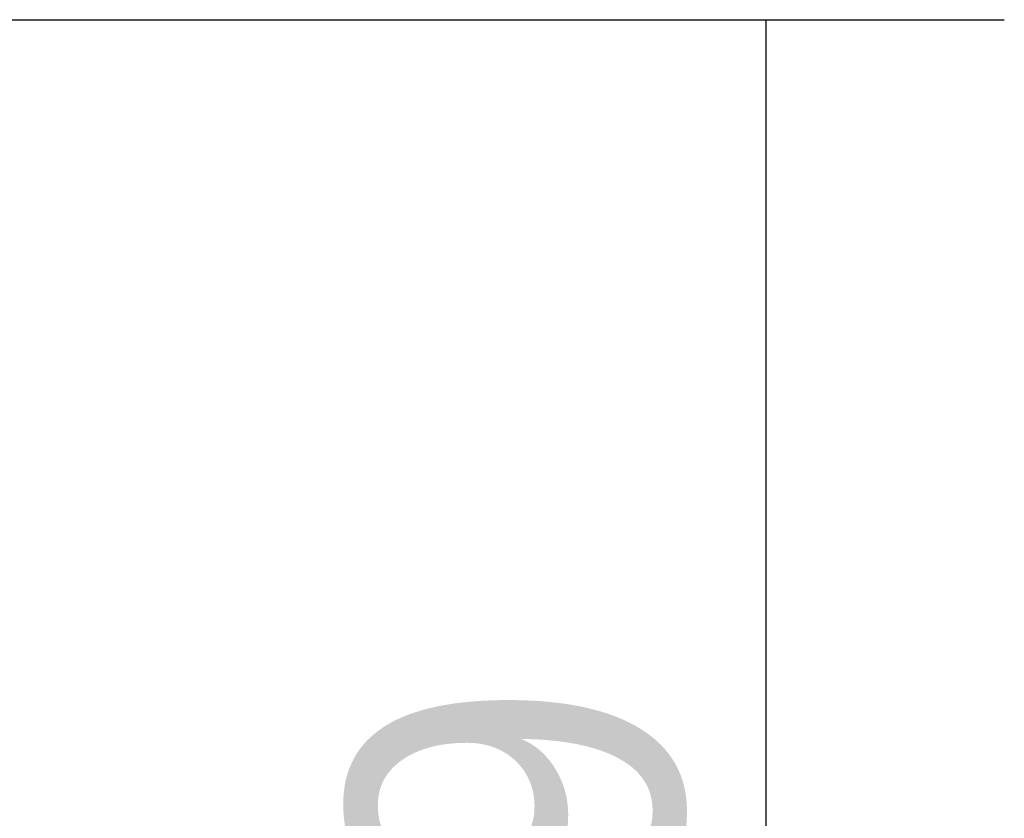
# Model space of a CAD drawing. Header units: millimetres. Extents: x 0 to 210, y 0 to 297.
# Tile 43 of 78: x 118 to 124, y 171 to 176. Entities that reach past the tile are written whole.
import ezdxf
from ezdxf.enums import TextEntityAlignment as Align

# ---------------------------------------------------------------- set-up
doc = ezdxf.new("R2010")
doc.units = ezdxf.units.MM
doc.header["$LTSCALE"] = 19.36
doc.layers.get('0').update_dxf_attribs({"linetype": 'CONTINUOUS'})
doc.layers.add('Z_DIM_2D', color=7, linetype='CONTINUOUS')
doc.styles.add('TEXTSTYLE_3', font='univots.ttf')
doc.dimstyles.new('DIMSTYLE_3', dxfattribs={"dimtxt": 2.1, "dimasz": 3.5, "dimexe": 1.5, "dimexo": 0, "dimgap": 0.525, "dimtad": 1, "dimdec": 1, "dimlfac": 3.333333, "dimdsep": 46, "dimtxsty": 'TEXTSTYLE_3', "dimblk": '_FILLED', "dimblk1": '_FILLED', "dimblk2": '_FILLED', "dimcen": 0.09, "dimclrt": 5, "dimadec": 3, "dimazin": 2, "dimtp": 0.3, "dimtm": 0.3, "dimtfac": 1, "dimtdec": 1, "dimtofl": 0, "dimtmove": 0, "dimatfit": 3, "dimldrblk": '_FILLED', "dimfxl": 1, "dimtolj": 1, "dimarcsym": 0})

# ---------------------------------------------------------------- blocks, each defined once
blk = doc.blocks.new('*D2')
at = {"layer": 'Z_DIM_2D', "color": 2, "linetype": 'CONTINUOUS'}
for p, q in [((83.0197, 175.9385), (123.9723, 175.9385)), ((122.4723, 175.9385), (122.4723, 169.0587)), ((122.4723, 162.179), (122.4723, 169.0587)), ((96.528, 162.179), (123.9723, 162.179))]:
    blk.add_line(p, q, dxfattribs=at)
at = {"layer": 'Z_DIM_2D', "color": 5, "linetype": 'CONTINUOUS', "style": 'TEXTSTYLE_3'}
blk.add_text('45.9', height=2.1, rotation=90, dxfattribs=at).set_placement((121.9473, 169.0587), align=Align.CENTER)
blk = doc.blocks.new('_FILLED')
at = {"color": 0, "linetype": 'BYBLOCK'}
blk.add_solid([(0, 0), (-1, 0.125), (-1, -0.125)], dxfattribs=at)
blk = doc.blocks.new('_NONE')

msp = doc.modelspace()

# ---------------------------------------------------------------- dimensions: what is measured, and where the dimension line sits
at = {"layer": 'Z_DIM_2D', "color": 2, "linetype": 'CONTINUOUS'}
dim = msp.add_linear_dim(base=(122.47234, 162.179), p1=(83.01965, 175.9385), p2=(96.52799, 162.179), angle=269.999996, dimstyle='DIMSTYLE_3', override={"dimblk1": 'NONE', "dimblk2": 'NONE', "dimsah": 1}, dxfattribs=at)
dim.commit()
dim.dimension.update_dxf_attribs({"geometry": '*D2', "text_midpoint": (122.47234, 169.02363), "dimtype": 160})

doc.saveas('drawing.dxf')
